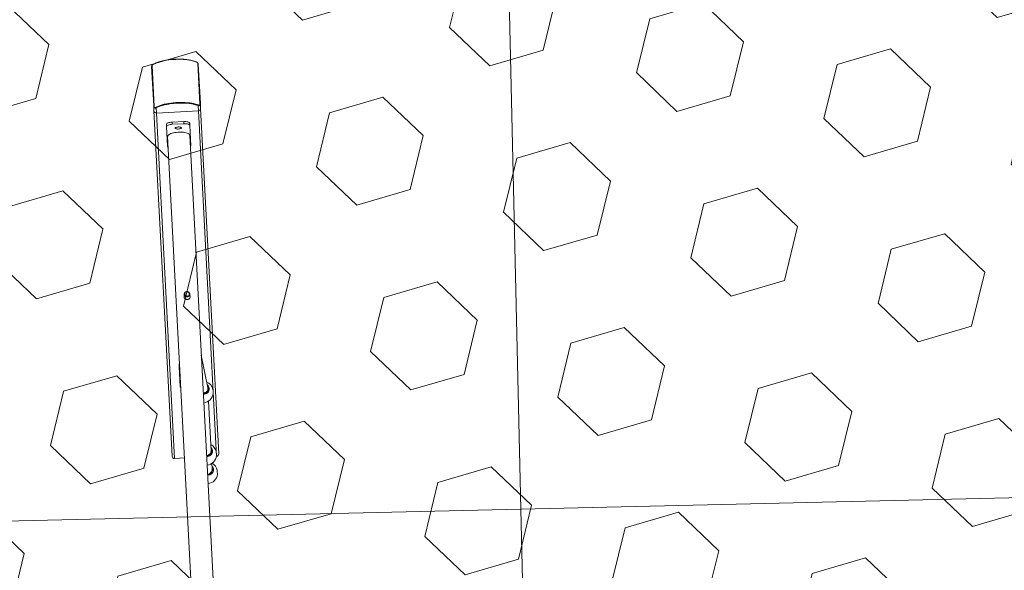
# Model space of a CAD drawing. Header units: millimetres. Extents: x 2943 to 3105, y 1618 to 1828.
# Tile 27 of 81: x 3006.164 to 3007.851, y 1762.009 to 1762.952. Entities that reach past the tile are written whole.
import ezdxf

# ---------------------------------------------------------------- set-up
doc = ezdxf.new("R2010")
doc.units = ezdxf.units.MM
doc.linetypes.add('1.4_0.7', pattern=[2.1, 1.4, -0.7])
doc.linetypes.add('ACAD_ISO03W100', pattern=[30, 12, -18])
for name, color, linetype, lineweight in [('1 poly easy', 76, '1.4_0.7', 9), ('1_naw mat', 251, 'Continuous', 5), ('1_strefa', 7, 'ACAD_ISO03W100', 13), ('1_urządzenie', 7, 'Continuous', 9), ('wymiary', 7, 'Continuous', 9)]:
    doc.layers.add(name, color=color, linetype=linetype, lineweight=lineweight)
picture_1 = doc.add_image_def('image1.jpg', size_in_pixel=(9921, 7015))

msp = doc.modelspace()

# ---------------------------------------------------------------- hatches: boundary and pattern name
at = {"layer": '1 poly easy'}
h = msp.add_hatch(dxfattribs=at)
h.set_pattern_fill('HEX', color=256, scale=0.03, angle=-43.6733)
h.set_pattern_definition([(316.3266854, (-370.3121, 1244.69912), (0.113924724, 0.119326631), [0.09525, -0.1905]), (76.3266854, (-370.3121, 1244.69912), (-0.1603022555, 0.0389983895), [0.09525, -0.1905]), (16.3266854, (-370.2432, 1244.63335), (-0.046377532, 0.15832502), [0.09525, -0.1905])])
h.paths.add_polyline_path([(3012.9516, 1765.2524), (3013.0911, 1759.254), (3004.0935, 1759.0448), (3003.9541, 1765.0432)])

# ---------------------------------------------------------------- linework, layer by layer
at = {"layer": '1_naw mat'}
for points in [[(3008.5226, 1762.1486), (3007.023, 1762.1138), (3006.9997, 1763.1135), (3008.4993, 1763.1484)], [(3007.023, 1762.1138), (3005.5234, 1762.0789), (3005.5001, 1763.0786), (3006.9997, 1763.1135)], [(3008.5458, 1761.1489), (3007.0462, 1761.114), (3007.023, 1762.1138), (3008.5226, 1762.1486)], [(3007.0462, 1761.114), (3005.5466, 1761.0792), (3005.5234, 1762.0789), (3007.023, 1762.1138)]]:
    msp.add_lwpolyline(points, close=True, dxfattribs=at)
at = {"layer": '1_strefa', "color": 0, "ltscale": 0.01}
msp.add_lwpolyline([(3011.8592, 1764.2692, 0.148342), (3010.7544, 1764.542), (3009.7663, 1764.4901, 0.052411), (3009.3487, 1764.512), (3007.7971, 1764.4306, 0.022164), (3007.6207, 1764.4134, 0.174461), (3006.3888, 1764.7851), (3006.3054, 1764.7807, 0.414214), (3004.5076, 1762.7837), (3004.5787, 1761.4283, 0.414214), (3006.5757, 1759.6305), (3006.6592, 1759.6349, 0.076881), (3007.2278, 1759.7537, 0.105141), (3008.0495, 1759.6235), (3009.601, 1759.705, 0.021557), (3009.7726, 1759.7214, 0.174746), (3011.0062, 1759.3485), (3011.1315, 1759.3551, 0.414214), (3012.9293, 1761.3521), (3012.8588, 1762.6943, 0.262338)], format="xyb", close=True, dxfattribs=at)
at = {"layer": '1_urządzenie', "linetype": 'Continuous'}
for p, q in [((3006.394, 1762.8045), (3006.3904, 1762.8721)), ((3006.3911, 1762.8736), (3006.3947, 1762.8037)), ((3006.4732, 1762.8078), (3006.4696, 1762.8777)), ((3006.4703, 1762.8763), (3006.4739, 1762.8087)), ((3006.3944, 1762.796), (3006.394, 1762.8045)), ((3006.3982, 1762.801), (3006.3986, 1762.7924)), ((3006.4705, 1762.7962), (3006.4701, 1762.8048)), ((3006.4739, 1762.8087), (3006.4743, 1762.8002)), ((3006.4743, 1762.8002), (3006.5054, 1762.2087)), ((3006.3944, 1762.796), (3006.4255, 1762.2045)), ((3006.3986, 1762.7924), (3006.4705, 1762.7962)), ((3006.3986, 1762.7924), (3006.4297, 1762.2005)), ((3006.4705, 1762.7962), (3006.5016, 1762.2043)), ((3006.4157, 1762.7728), (3006.4159, 1762.7691)), ((3006.4177, 1762.7349), (3006.4159, 1762.7691)), ((3006.4255, 1762.7768), (3006.4455, 1762.7778)), ((3006.4255, 1762.7768), (3006.4257, 1762.773)), ((3006.4257, 1762.773), (3006.4457, 1762.7741)), ((3006.4455, 1762.7778), (3006.4457, 1762.7741)), ((3006.4556, 1762.7749), (3006.4558, 1762.7712)), ((3006.4558, 1762.7712), (3006.4576, 1762.737)), ((3006.4178, 1762.7521), (3006.4692, 1761.7716)), ((3006.5072, 1761.7736), (3006.4557, 1762.754)), ((3006.446, 1762.4819), (3006.4463, 1762.4763)), ((3006.4563, 1762.4768), (3006.456, 1762.4824)), ((3006.4868, 1762.3214), (3006.4755, 1762.3773)), ((3006.4375, 1762.3576), (3006.4373, 1762.3613)), ((3006.4375, 1762.3576), (3006.4393, 1762.3234)), ((3006.4871, 1762.3172), (3006.4869, 1762.3205)), ((3006.4925, 1762.2138), (3006.488, 1762.299)), ((3006.4927, 1762.2106), (3006.4925, 1762.2138)), ((3006.4297, 1762.2005), (3006.4467, 1762.2014)), ((3006.4942, 1762.1821), (3006.4936, 1762.1923)), ((3006.5013, 1762.2042), (3006.5016, 1762.2043)), ((3006.4943, 1762.1789), (3006.4942, 1762.1821)), ((3006.5028, 1762.1783), (3006.5027, 1762.1806)), ((3006.5031, 1762.1736), (3006.5028, 1762.1783))]:
    msp.add_line(p, q, dxfattribs=at)
at = {"layer": '1_urządzenie', "linetype": 'Continuous', "flags": 128}
for points in [[(3006.4674, 1762.8795), (3006.4648, 1762.8805), (3006.4619, 1762.8814), (3006.4588, 1762.8822), (3006.4554, 1762.8829), (3006.4519, 1762.8835), (3006.4481, 1762.8839), (3006.4442, 1762.8842), (3006.4402, 1762.8844), (3006.4361, 1762.8844), (3006.4319, 1762.8843), (3006.4278, 1762.8841), (3006.4237, 1762.8838), (3006.4196, 1762.8833), (3006.4156, 1762.8827), (3006.4118, 1762.882), (3006.4081, 1762.8812), (3006.4046, 1762.8802), (3006.4013, 1762.8792), (3006.3982, 1762.8781), (3006.3955, 1762.8769), (3006.393, 1762.8756)], [(3006.3969, 1762.8019), (3006.3994, 1762.8031), (3006.4021, 1762.8043), (3006.4052, 1762.8054), (3006.4084, 1762.8064), (3006.4119, 1762.8074), (3006.4156, 1762.8082), (3006.4195, 1762.8089), (3006.4235, 1762.8095), (3006.4275, 1762.81), (3006.4317, 1762.8103), (3006.4358, 1762.8106), (3006.44, 1762.8106), (3006.4441, 1762.8106), (3006.4481, 1762.8104), (3006.452, 1762.8101), (3006.4557, 1762.8097), (3006.4593, 1762.8091), (3006.4627, 1762.8084), (3006.4658, 1762.8077), (3006.4687, 1762.8068), (3006.4713, 1762.8058)], [(3006.4701, 1762.8048), (3006.4676, 1762.8057), (3006.4648, 1762.8066), (3006.4618, 1762.8073), (3006.4585, 1762.808), (3006.4551, 1762.8085), (3006.4514, 1762.809), (3006.4477, 1762.8093), (3006.4438, 1762.8094), (3006.4398, 1762.8095), (3006.4358, 1762.8094), (3006.4318, 1762.8092), (3006.4278, 1762.8088), (3006.4239, 1762.8084), (3006.42, 1762.8078), (3006.4163, 1762.8071), (3006.4127, 1762.8063), (3006.4093, 1762.8054), (3006.4062, 1762.8044), (3006.4032, 1762.8033), (3006.4006, 1762.8022), (3006.3982, 1762.801)], [(3006.4157, 1762.7728), (3006.4158, 1762.7735), (3006.4164, 1762.7742), (3006.4173, 1762.7748), (3006.4185, 1762.7754), (3006.42, 1762.7759), (3006.4217, 1762.7763), (3006.4235, 1762.7766), (3006.4255, 1762.7768)], [(3006.4159, 1762.7691), (3006.416, 1762.7698), (3006.4166, 1762.7704), (3006.4175, 1762.7711), (3006.4187, 1762.7716), (3006.4202, 1762.7721), (3006.4219, 1762.7726), (3006.4237, 1762.7728), (3006.4257, 1762.773)], [(3006.4308, 1762.7664), (3006.4309, 1762.7669), (3006.4314, 1762.7674), (3006.4323, 1762.7678), (3006.4333, 1762.7681), (3006.4346, 1762.7684), (3006.4359, 1762.7685), (3006.4373, 1762.7685), (3006.4386, 1762.7684), (3006.4397, 1762.7682), (3006.4405, 1762.7678), (3006.4411, 1762.7674), (3006.4413, 1762.767), (3006.4411, 1762.7665), (3006.4406, 1762.7661), (3006.4398, 1762.7656), (3006.4387, 1762.7653), (3006.4375, 1762.765), (3006.4361, 1762.7649), (3006.4348, 1762.7649), (3006.4335, 1762.765), (3006.4324, 1762.7652), (3006.4315, 1762.7656), (3006.431, 1762.766), (3006.4308, 1762.7664)], [(3006.4455, 1762.7778), (3006.4474, 1762.7779), (3006.4493, 1762.7778), (3006.451, 1762.7775), (3006.4526, 1762.7772), (3006.4538, 1762.7767), (3006.4548, 1762.7762), (3006.4554, 1762.7756), (3006.4556, 1762.7749)], [(3006.4457, 1762.7741), (3006.4476, 1762.7741), (3006.4495, 1762.774), (3006.4512, 1762.7738), (3006.4528, 1762.7734), (3006.454, 1762.773), (3006.455, 1762.7724), (3006.4556, 1762.7718), (3006.4558, 1762.7712)], [(3006.4557, 1762.754), (3006.4555, 1762.7549), (3006.4549, 1762.7558), (3006.454, 1762.7565), (3006.4528, 1762.7573), (3006.4513, 1762.7579), (3006.4495, 1762.7585), (3006.4474, 1762.7589), (3006.4452, 1762.7593), (3006.4428, 1762.7595), (3006.4403, 1762.7596), (3006.4377, 1762.7596), (3006.4351, 1762.7595), (3006.4326, 1762.7592), (3006.4301, 1762.7588), (3006.4277, 1762.7584), (3006.4255, 1762.7578), (3006.4235, 1762.7571), (3006.4218, 1762.7564), (3006.4204, 1762.7556), (3006.4192, 1762.7547), (3006.4184, 1762.7538), (3006.4179, 1762.7529), (3006.4178, 1762.7521), (3006.4178, 1762.7521)], [(3006.446, 1762.482), (3006.4461, 1762.4833), (3006.4467, 1762.4845), (3006.4475, 1762.4855), (3006.4486, 1762.4862), (3006.4499, 1762.4867), (3006.4512, 1762.4868), (3006.4526, 1762.4866), (3006.4538, 1762.486), (3006.4548, 1762.4852), (3006.4555, 1762.4841), (3006.4559, 1762.4829), (3006.4559, 1762.4816), (3006.4556, 1762.4803), (3006.4549, 1762.4792), (3006.4539, 1762.4783), (3006.4527, 1762.4777), (3006.4514, 1762.4774), (3006.45, 1762.4775), (3006.4487, 1762.4779), (3006.4476, 1762.4786), (3006.4467, 1762.4796), (3006.4462, 1762.4808), (3006.446, 1762.482)], [(3006.447, 1762.4824), (3006.4471, 1762.4813), (3006.4477, 1762.4803), (3006.4485, 1762.4795), (3006.4495, 1762.4789), (3006.4507, 1762.4787), (3006.4519, 1762.4788), (3006.453, 1762.4792), (3006.4539, 1762.48), (3006.4546, 1762.4809), (3006.4549, 1762.482), (3006.4549, 1762.4831), (3006.4545, 1762.4842), (3006.4538, 1762.4851), (3006.4529, 1762.4858), (3006.4518, 1762.4861), (3006.4506, 1762.4862), (3006.4494, 1762.4859), (3006.4484, 1762.4853), (3006.4476, 1762.4845), (3006.4471, 1762.4835), (3006.447, 1762.4824)], [(3006.4958, 1762.3119), (3006.4958, 1762.3119), (3006.4958, 1762.3122), (3006.4958, 1762.3129), (3006.4957, 1762.3138), (3006.4957, 1762.3149), (3006.4956, 1762.3161), (3006.4956, 1762.3171), (3006.4955, 1762.318), (3006.4955, 1762.3186), (3006.4955, 1762.3189), (3006.4955, 1762.3189)], [(3006.5014, 1762.2053), (3006.5014, 1762.2053), (3006.5014, 1762.2056), (3006.5014, 1762.2063), (3006.5013, 1762.2072), (3006.5013, 1762.2083), (3006.5012, 1762.2094), (3006.5012, 1762.2105), (3006.5011, 1762.2114), (3006.5011, 1762.212), (3006.5011, 1762.2123), (3006.5011, 1762.2123)]]:
    msp.add_lwpolyline(points, dxfattribs=at)
at = {"layer": '1_urządzenie', "linetype": 'Continuous'}
for centre, radius, start, end in [((3006.3924, 1762.8722), 0.00191, 132.6912, 182.7836), ((3006.394, 1762.8749), 0.00122, 119.3254, 140.4336), ((3006.4665, 1762.8787), 0.00122, 45.5761, 66.685), ((3006.4684, 1762.8762), 0.00191, 3.2261, 53.3185), ((3006.395, 1762.8047), 0.00106, 189.8571, 252.8388), ((3006.3986, 1762.803), 0.00211, 214.1387, 257.4468), ((3006.4694, 1762.8068), 0.00211, 288.563, 331.871), ((3006.4704, 1762.8001), 0.00389, 271.2794, 1.1687), ((3006.4728, 1762.8088), 0.00106, 293.1709, 356.1526), ((3006.3983, 1762.7963), 0.00389, 184.8411, 274.7303), ((3006.4197, 1762.7354), 0.00211, 191.7284, 241.9862), ((3006.4555, 1762.7372), 0.00211, 304.0236, 354.2814), ((3006.4394, 1762.3611), 0.00211, 124.0236, 174.2814), ((3006.4396, 1762.3574), 0.00211, 124.0236, 174.2814), ((3006.477, 1762.3144), 0.019, 13.62, 66.1572), ((3006.4413, 1762.3239), 0.00211, 191.7284, 241.9862), ((3006.477, 1762.3144), 0.019, 278.441, 352.3898), ((3006.4826, 1762.2078), 0.019, 13.62, 60.5359), ((3006.4826, 1762.2078), 0.019, 278.441, 352.3898), ((3006.4843, 1762.1761), 0.019, 13.62, 59.6086), ((3006.4843, 1762.1761), 0.019, 278.441, 352.3898)]:
    msp.add_arc(centre, radius, start, end, dxfattribs=at)
for centre, major_axis, ratio, start_param, end_param in [((3006.4789, 1762.32), (0.00794, 0.001), 0.893516, 4.596783, 4.96119), ((3006.4789, 1762.32), (0.00794, 0.001), 0.893516, 4.96119, 6.34877), ((3006.4845, 1762.2133), (0.00799, 0.00042), 0.932903, 4.712389, 6.283185), ((3006.5014, 1762.2085), (0.00022, -0.00425), 0.939693, 0, 1.570796), ((3006.4295, 1762.2047), (0.00022, -0.00425), 0.939693, 4.712389, 6.283185), ((3006.4845, 1762.2133), (0.00799, 0.00042), 0.932903, 4.662368, 4.712389), ((3006.4862, 1762.1817), (0.00799, 0.00042), 0.986065, 4.662368, 6.283185)]:
    msp.add_ellipse(centre, major_axis=major_axis, ratio=ratio, start_param=start_param, end_param=end_param, dxfattribs=at)
for points, knots in [([(3006.467, 1762.8798), (3006.4666, 1762.88), (3006.4654, 1762.8805), (3006.4632, 1762.8812), (3006.4605, 1762.882), (3006.4575, 1762.8827), (3006.4543, 1762.8833), (3006.451, 1762.8838), (3006.4475, 1762.8842), (3006.4439, 1762.8845), (3006.4403, 1762.8846), (3006.4366, 1762.8847), (3006.4328, 1762.8846), (3006.429, 1762.8845), (3006.4253, 1762.8842), (3006.4215, 1762.8838), (3006.4179, 1762.8833), (3006.4143, 1762.8827), (3006.4108, 1762.882), (3006.4075, 1762.8813), (3006.4043, 1762.8804), (3006.4013, 1762.8794), (3006.3985, 1762.8784), (3006.396, 1762.8773), (3006.3943, 1762.8764), (3006.3935, 1762.876), (3006.3934, 1762.8759)], [0, 0, 0, 0, 0.023294, 0.068165, 0.112834, 0.157306, 0.201619, 0.245807, 0.289899, 0.333918, 0.377883, 0.421809, 0.465711, 0.5096, 0.553486, 0.597378, 0.641286, 0.685222, 0.729199, 0.773231, 0.817339, 0.861544, 0.905876, 0.950369, 0.992856, 1, 1, 1, 1]), ([(3006.3918, 1762.8748), (3006.3917, 1762.8747), (3006.3914, 1762.8744), (3006.3911, 1762.874), (3006.3907, 1762.8733), (3006.3904, 1762.8727), (3006.3905, 1762.8722), (3006.3905, 1762.8721)], [0, 0, 0, 0, 0.114725, 0.312232, 0.534922, 0.849964, 1, 1, 1, 1]), ([(3006.393, 1762.8756), (3006.3928, 1762.8755), (3006.3925, 1762.8753), (3006.3921, 1762.875), (3006.3918, 1762.8748), (3006.3916, 1762.8745), (3006.3914, 1762.8743), (3006.3912, 1762.874), (3006.3911, 1762.8738), (3006.3911, 1762.8736), (3006.3911, 1762.8736)], [0, 0, 0, 0, 0.244996, 0.340931, 0.437639, 0.508581, 0.579548, 0.675598, 0.836538, 1, 1, 1, 1]), ([(3006.3934, 1762.8759), (3006.3933, 1762.8759), (3006.393, 1762.8757), (3006.3926, 1762.8754), (3006.3921, 1762.8751), (3006.3919, 1762.8748), (3006.3918, 1762.8748)], [0, 0, 0, 0, 0.156048, 0.558563, 0.891625, 1, 1, 1, 1]), ([(3006.4687, 1762.8788), (3006.4686, 1762.8789), (3006.4682, 1762.8792), (3006.4676, 1762.8795), (3006.4672, 1762.8797), (3006.467, 1762.8798), (3006.467, 1762.8798)], [0, 0, 0, 0, 0.279826, 0.585396, 0.977532, 1, 1, 1, 1]), ([(3006.4696, 1762.8777), (3006.4696, 1762.8778), (3006.4695, 1762.8779), (3006.4693, 1762.8782), (3006.4691, 1762.8784), (3006.4689, 1762.8786), (3006.4686, 1762.8788), (3006.4682, 1762.8791), (3006.4678, 1762.8793), (3006.4675, 1762.8795), (3006.4674, 1762.8795)], [0, 0, 0, 0, 0.244996, 0.340931, 0.437639, 0.508581, 0.579548, 0.675598, 0.836538, 1, 1, 1, 1]), ([(3006.4703, 1762.8763), (3006.4703, 1762.8763), (3006.4703, 1762.8766), (3006.4701, 1762.8772), (3006.4698, 1762.8778), (3006.4693, 1762.8783), (3006.4689, 1762.8787), (3006.4687, 1762.8788), (3006.4687, 1762.8788)], [0, 0, 0, 0, 0.0412116, 0.3037115, 0.5784809, 0.8035594, 0.994492, 1, 1, 1, 1]), ([(3006.3982, 1762.801), (3006.3981, 1762.8009), (3006.3978, 1762.8009), (3006.3974, 1762.8008), (3006.3969, 1762.8008), (3006.3965, 1762.8009), (3006.3961, 1762.801), (3006.3959, 1762.8011), (3006.3956, 1762.8013), (3006.3954, 1762.8015), (3006.3952, 1762.8016), (3006.3949, 1762.8019), (3006.3947, 1762.8021), (3006.3945, 1762.8025), (3006.3944, 1762.8028), (3006.3943, 1762.8031), (3006.3942, 1762.8034), (3006.3941, 1762.8038), (3006.394, 1762.8042), (3006.394, 1762.8044), (3006.394, 1762.8045)], [0, 0, 0, 0, 0.071127, 0.142958, 0.220441, 0.299448, 0.351971, 0.405225, 0.4471, 0.489427, 0.531632, 0.574316, 0.62812, 0.682791, 0.731145, 0.77996, 0.833942, 0.888372, 0.944016, 1, 1, 1, 1]), ([(3006.3947, 1762.8037), (3006.3947, 1762.8036), (3006.3947, 1762.8035), (3006.3948, 1762.8033), (3006.3948, 1762.8031), (3006.3948, 1762.8029), (3006.3949, 1762.8028), (3006.3949, 1762.8026), (3006.395, 1762.8025), (3006.3951, 1762.8023), (3006.3952, 1762.8022), (3006.3953, 1762.8021), (3006.3954, 1762.802), (3006.3955, 1762.8019), (3006.3956, 1762.8018), (3006.3957, 1762.8017), (3006.3958, 1762.8017), (3006.3958, 1762.8017), (3006.3959, 1762.8017), (3006.396, 1762.8016), (3006.3961, 1762.8016), (3006.3963, 1762.8016), (3006.3964, 1762.8017), (3006.3965, 1762.8017), (3006.3966, 1762.8017), (3006.3967, 1762.8018), (3006.3968, 1762.8018), (3006.3969, 1762.8018), (3006.3969, 1762.8019)], [0, 0, 0, 0, 0.060585, 0.121368, 0.183, 0.214013, 0.2451, 0.292733, 0.340892, 0.364698, 0.413046, 0.437729, 0.486173, 0.508682, 0.543692, 0.579675, 0.603371, 0.627261, 0.651393, 0.675825, 0.715431, 0.755354, 0.796013, 0.836842, 0.877431, 0.918113, 0.959026, 1, 1, 1, 1]), ([(3006.4739, 1762.8087), (3006.4739, 1762.8086), (3006.4739, 1762.8082), (3006.4739, 1762.8077), (3006.4738, 1762.8072), (3006.4736, 1762.8068), (3006.4734, 1762.8064), (3006.4733, 1762.8061), (3006.4731, 1762.8058), (3006.4729, 1762.8056), (3006.4727, 1762.8054), (3006.4725, 1762.8052), (3006.4722, 1762.8051), (3006.4719, 1762.8049), (3006.4716, 1762.8048), (3006.4713, 1762.8047), (3006.471, 1762.8047), (3006.4707, 1762.8047), (3006.4704, 1762.8047), (3006.4702, 1762.8047), (3006.4701, 1762.8048)], [0, 0, 0, 0, 0.071127, 0.142958, 0.220441, 0.299448, 0.351971, 0.405225, 0.4471, 0.489427, 0.531632, 0.574316, 0.62812, 0.682791, 0.731145, 0.77996, 0.833942, 0.888372, 0.944016, 1, 1, 1, 1]), ([(3006.4713, 1762.8058), (3006.4715, 1762.8057), (3006.4718, 1762.8056), (3006.4722, 1762.8056), (3006.4725, 1762.8058), (3006.4728, 1762.806), (3006.473, 1762.8063), (3006.4731, 1762.8067), (3006.4732, 1762.8072), (3006.4732, 1762.8076), (3006.4732, 1762.8078)], [0, 0, 0, 0, 0.244996, 0.340931, 0.437639, 0.508581, 0.579548, 0.675598, 0.836538, 1, 1, 1, 1]), ([(3006.4561, 1762.4794), (3006.4562, 1762.4794), (3006.4565, 1762.4788), (3006.4565, 1762.4775), (3006.4562, 1762.476), (3006.4553, 1762.4747), (3006.4539, 1762.4737), (3006.4522, 1762.4731), (3006.4504, 1762.473), (3006.4488, 1762.4735), (3006.4474, 1762.4743), (3006.4463, 1762.4756), (3006.4459, 1762.4772), (3006.4459, 1762.4784), (3006.4461, 1762.4789), (3006.4461, 1762.479)], [0, 0, 0, 0, 0.0134168, 0.1029443, 0.1897983, 0.277719, 0.3687209, 0.4601392, 0.5487312, 0.6356965, 0.7244768, 0.8159438, 0.9068558, 0.9945671, 1, 1, 1, 1]), ([(3006.4462, 1762.4782), (3006.4461, 1762.4781), (3006.4459, 1762.4777), (3006.446, 1762.4772), (3006.4461, 1762.4768)], [0, 0, 0, 0, 0.164755, 1, 1, 1, 1]), ([(3006.4564, 1762.4773), (3006.4564, 1762.4778), (3006.4564, 1762.4783), (3006.4562, 1762.4787), (3006.4562, 1762.4788)], [0, 0, 0, 0, 0.893075, 1, 1, 1, 1]), ([(3006.4857, 1762.3267), (3006.4857, 1762.3267), (3006.4867, 1762.3261), (3006.488, 1762.3241), (3006.4892, 1762.321), (3006.4891, 1762.3178), (3006.4879, 1762.3149), (3006.4858, 1762.3125), (3006.4829, 1762.311), (3006.4805, 1762.3105), (3006.4792, 1762.3106), (3006.479, 1762.3107)], [0, 0, 0, 0, 0.0050432, 0.1457429, 0.2848135, 0.4224629, 0.5596861, 0.6977018, 0.8372679, 0.9783317, 1, 1, 1, 1]), ([(3006.4789, 1762.3118), (3006.4791, 1762.3118), (3006.4802, 1762.3116), (3006.4822, 1762.3121), (3006.4847, 1762.3133), (3006.4865, 1762.3153), (3006.4875, 1762.3178), (3006.4874, 1762.3205), (3006.487, 1762.3223), (3006.4864, 1762.3231), (3006.4864, 1762.3231)], [0, 0, 0, 0, 0.022973, 0.188703, 0.352604, 0.514551, 0.675428, 0.836731, 0.999736, 1, 1, 1, 1]), ([(3006.4845, 1762.2052), (3006.4847, 1762.2051), (3006.4858, 1762.205), (3006.4878, 1762.2055), (3006.4903, 1762.2067), (3006.4921, 1762.2087), (3006.493, 1762.2112), (3006.4932, 1762.2135), (3006.4926, 1762.2149), (3006.4924, 1762.2154)], [0, 0, 0, 0, 0.024618, 0.20221, 0.377845, 0.551384, 0.723777, 0.896627, 1, 1, 1, 1]), ([(3006.4922, 1762.219), (3006.4927, 1762.2185), (3006.4939, 1762.2171), (3006.4947, 1762.2144), (3006.4947, 1762.2112), (3006.4935, 1762.2083), (3006.4914, 1762.2059), (3006.4885, 1762.2044), (3006.4861, 1762.2039), (3006.4848, 1762.204), (3006.4846, 1762.204)], [0, 0, 0, 0, 0.091406, 0.239323, 0.385728, 0.531679, 0.678474, 0.826917, 0.976953, 1, 1, 1, 1]), ([(3006.4862, 1762.1735), (3006.4863, 1762.1735), (3006.4874, 1762.1733), (3006.4895, 1762.1738), (3006.4919, 1762.175), (3006.4937, 1762.177), (3006.4947, 1762.1795), (3006.4948, 1762.1819), (3006.4943, 1762.1832), (3006.4941, 1762.1837)], [0, 0, 0, 0, 0.024618, 0.20221, 0.377845, 0.551384, 0.723777, 0.896627, 1, 1, 1, 1]), ([(3006.4939, 1762.1873), (3006.4943, 1762.1868), (3006.4955, 1762.1855), (3006.4964, 1762.1827), (3006.4964, 1762.1795), (3006.4952, 1762.1766), (3006.4931, 1762.1742), (3006.4902, 1762.1727), (3006.4877, 1762.1722), (3006.4864, 1762.1723), (3006.4863, 1762.1723)], [0, 0, 0, 0, 0.091406, 0.239323, 0.385728, 0.531679, 0.678474, 0.826917, 0.976953, 1, 1, 1, 1])]:
    msp.add_open_spline(points, degree=3, knots=knots, dxfattribs=at)

# ---------------------------------------------------------------- pictures from other files: only their frames are drawn
at = {"layer": 'wymiary'}
image = msp.add_image(picture_1, insert=(3104.8897, 1618.2605), size_in_units=(209.9945, 148.4842), rotation=90, dxfattribs=dict(at, fade=54))
image.dxf.flags = 7

doc.saveas('drawing.dxf')
